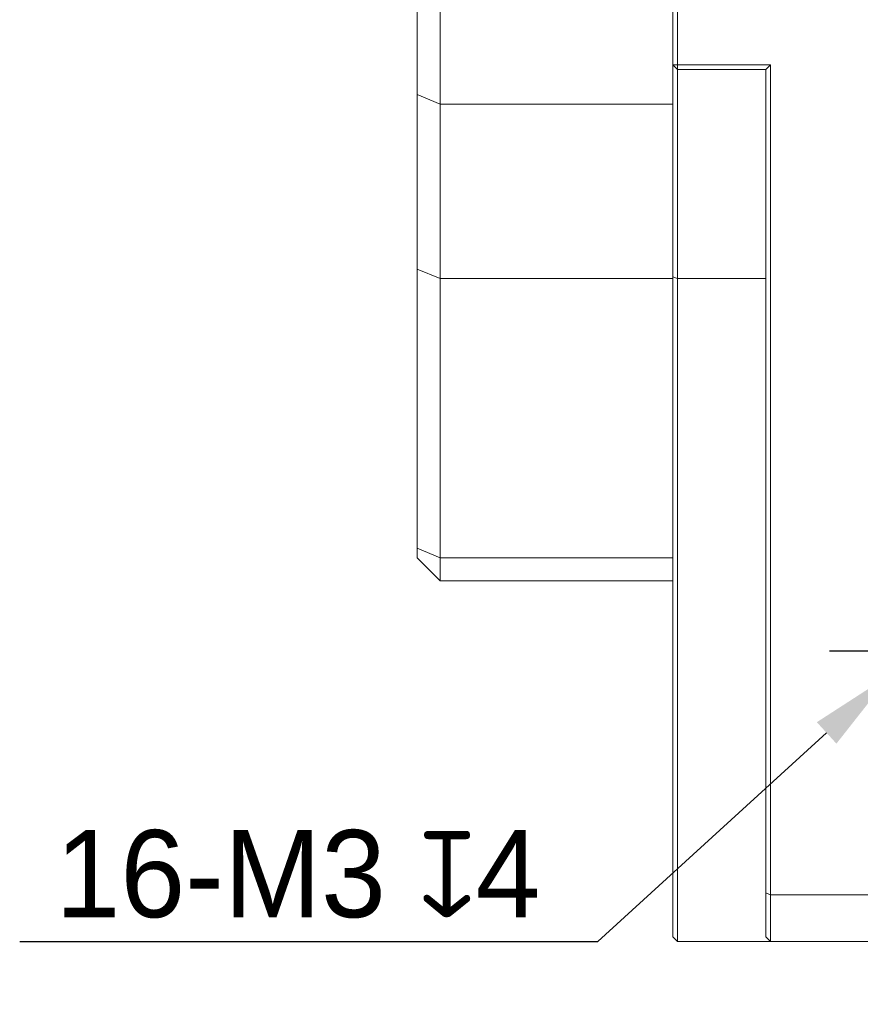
# Model space of a CAD drawing. Header units: millimetres. Extents: x 0 to 297, y 0 to 210.
# Tile 5 of 48: x 119 to 143, y 32 to 60. Entities that reach past the tile are written whole.
import ezdxf

# ---------------------------------------------------------------- set-up
doc = ezdxf.new("R2010")
doc.units = ezdxf.units.MM
doc.layers.add('1', color=7, linetype='Continuous', true_color=0xffffff)
doc.styles.add('LL', font='txt')
doc.dimstyles.new('ISO-25(2)', dxfattribs={"dimtxt": 2.5, "dimasz": 2.5, "dimexe": 0.5, "dimexo": 0.5, "dimtad": 1, "dimtih": 1, "dimtoh": 1, "dimlfac": 1.5, "dimtxsty": 'LL', "dimcen": 2.5, "dimadec": 0, "dimazin": 0, "dimtfac": 1, "dimtofl": 0, "dimtmove": 0, "dimatfit": 3, "dimfxl": 1, "dimarcsym": 0})

# ---------------------------------------------------------------- blocks, each defined once
blk = doc.blocks.new('*D6')
at = {"color": 0, "lineweight": -2, "transparency": 16777216}
for p, q in [((144.336, 39.281), (144.336, 44.281)), ((141.836, 41.781), (146.836, 41.781)), ((135.191, 33.448), (141.749, 39.424)), ((118.604, 33.448), (135.191, 33.448))]:
    blk.add_line(p, q, dxfattribs=at)
at = {"color": 0, "lineweight": 18, "transparency": 16777216}
blk.add_solid([(141.468, 39.731), (142.03, 39.116), (143.597, 41.107)], dxfattribs=at)
at = {"layer": 'Defpoints', "color": 0, "lineweight": 18, "transparency": 16777216}
for p in [(145.075, 42.455), (143.597, 41.107)]:
    blk.add_point(p, dxfattribs=at)
at = {"color": 0, "lineweight": 18, "transparency": 16777216, "insert": (126.585, 35.371), "char_height": 2.5, "attachment_point": 5, "style": 'LL'}
blk.add_mtext('16-M3 {\\Fgdt|c134;x}4', dxfattribs=at)

msp = doc.modelspace()

# ---------------------------------------------------------------- linework, layer by layer
at = {"layer": '1', "color": 7, "linetype": 'Continuous', "lineweight": 13}
for p, q in [((137.336, 58.581), (137.336, 78.0591)), ((137.4693, 78.1143), (137.4693, 58.581)), ((130.0026, 57.9999), (130.0026, 62.0144)), ((130.6693, 61.8858), (130.6693, 57.9999)), ((137.336, 58.1514), (137.336, 58.581)), ((137.4693, 58.581), (137.336, 58.581)), ((137.336, 58.581), (137.4693, 58.4476)), ((137.4693, 58.581), (140.136, 58.581)), ((137.4693, 58.581), (137.4693, 58.4476)), ((137.4693, 58.4476), (137.4693, 58.0571)), ((140.0026, 58.4476), (137.4693, 58.4476)), ((140.136, 58.581), (140.0026, 58.4476)), ((140.0026, 34.8362), (140.0026, 58.4476)), ((140.136, 58.581), (140.136, 34.781)), ((137.336, 57.5623), (137.336, 58.1514)), ((130.0026, 57.5285), (130.0026, 57.9999)), ((130.6693, 57.9999), (130.6693, 57.0571)), ((137.4693, 58.0571), (137.4693, 52.8382)), ((130.6693, 57.4476), (130.0026, 57.7238)), ((130.0026, 53.3096), (130.0026, 57.5285)), ((130.6693, 57.4476), (137.336, 57.4476)), ((137.336, 57.5623), (137.336, 57.0571)), ((130.6693, 57.0571), (130.6693, 52.8382)), ((137.336, 57.0571), (137.336, 52.8382)), ((130.0026, 51.8954), (130.0026, 53.3096)), ((130.6693, 51.8954), (130.6693, 52.8382)), ((137.336, 51.8954), (137.336, 52.8382)), ((137.4693, 52.8382), (137.4693, 51.8954)), ((130.0026, 52.7238), (130.6693, 52.4476)), ((137.336, 52.4476), (130.6693, 52.4476)), ((137.336, 52.5029), (137.4693, 52.4476)), ((137.4693, 52.4476), (140.0026, 52.4476)), ((130.0026, 44.7238), (130.0026, 51.8954)), ((130.6693, 51.8954), (130.6693, 44.4476)), ((137.336, 44.4476), (137.336, 51.8954)), ((137.4693, 51.8954), (137.4693, 33.4476)), ((130.0026, 44.4476), (130.0026, 44.7238)), ((130.6693, 44.4476), (130.0026, 44.7238)), ((130.6693, 43.781), (130.0026, 44.4476)), ((130.6693, 44.4476), (130.6693, 43.781)), ((130.6693, 44.4476), (137.336, 44.4476)), ((137.336, 44.4476), (137.336, 44.3143)), ((137.336, 33.581), (137.336, 44.3141)), ((137.336, 43.781), (130.6693, 43.781)), ((140.0026, 33.581), (140.0026, 34.8362)), ((140.136, 34.781), (140.0026, 34.8362)), ((140.136, 34.781), (146.0026, 34.781)), ((140.136, 34.781), (140.136, 33.4476)), ((137.336, 33.581), (137.4693, 33.4476)), ((140.136, 33.4476), (137.4693, 33.4476)), ((140.0026, 33.581), (140.136, 33.4476)), ((146.0026, 33.4476), (140.136, 33.4476))]:
    msp.add_line(p, q, dxfattribs=at)

# ---------------------------------------------------------------- dimensions: what is measured, and where the dimension line sits
at = {"lineweight": 18}
dim = msp.add_diameter_dim_2p(p1=(145.0751, 42.4545), p2=(143.5968, 41.1074), text='16-M3 {\\Fgdt|c134;x}4', dimstyle='ISO-25(2)', dxfattribs=at)
dim.commit()
dim.dimension.update_dxf_attribs({"geometry": '*D6', "text_midpoint": (126.5854, 33.4476), "dimtype": 163})

doc.saveas('drawing.dxf')
